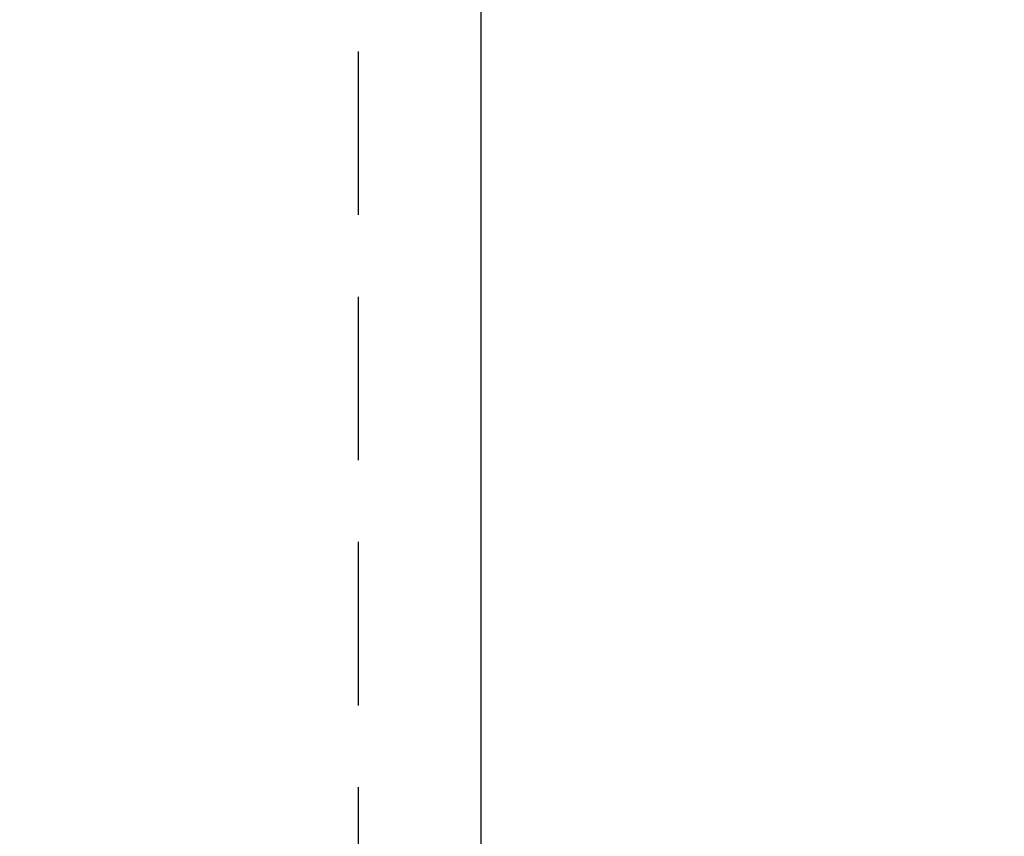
# Model space of a CAD drawing. Header units: feet. Extents: x -114 to 1432, y 355 to 669.
# Tile 76 of 197: x 173.64 to 175.15, y 464.52 to 465.77. Entities that reach past the tile are written whole.
import ezdxf
from ezdxf import colors
from ezdxf.entities.mleader import LeaderData, LeaderLine
from ezdxf.math import Vec2, Vec3

# ---------------------------------------------------------------- set-up
doc = ezdxf.new("R2010")
doc.units = ezdxf.units.FT
doc.header["$MEASUREMENT"] = 0
doc.linetypes.add('DOT', pattern=[0.25, 0, -0.25])
doc.linetypes.add('HIDDEN', pattern=[0.375, 0.25, -0.125])
for name, color, linetype in [('A-BULLETINBOARD', 3, 'Continuous'), ('A-HIDDEN', 8, 'DOT'), ('A-POSTS&BEAMS', 5, 'Continuous'), ('G-ANNO-TXT', 7, 'Continuous')]:
    doc.layers.add(name, color=color, linetype=linetype)
doc.styles.add('Arial', font='arial.ttf')

msp = doc.modelspace()

# ---------------------------------------------------------------- linework, layer by layer
at = {"layer": 'A-BULLETINBOARD', "linetype": 'Continuous'}
msp.add_lwpolyline([(174.3503, 446.1584), (174.3503, 494.1584), (126.3503, 494.1584), (126.3503, 446.1584)], close=True, dxfattribs=at)
at = {"layer": 'A-HIDDEN', "linetype": 'HIDDEN'}
msp.add_lwpolyline([(174.1628, 446.3459), (174.1628, 493.9709), (126.5378, 493.9709), (126.5378, 446.3459)], close=True, dxfattribs=at)
at = {"layer": 'A-POSTS&BEAMS'}
msp.add_lwpolyline([(174.3503, 442.6803), (174.3503, 506.1584), (181.8503, 506.1584), (181.8503, 442.7076)], dxfattribs=at)

# ---------------------------------------------------------------- leaders
at = {"layer": 'G-ANNO-TXT'}
ml = msp.add_multileader_mtext('Standard', dxfattribs=at)
ml.set_content('\\A1;{\\H0.7x;\\S3/16;}"%%Cx2.5" LAG\\PSCREW (TYP.)', color=7, style='Arial')
ml.set_leader_properties(color=2, linetype='ByLayer', lineweight=-1)
ml.build(insert=Vec2(0, 0))
ml.multileader.update_dxf_attribs({"dogleg_length": 0.125, "arrow_head_size": 2.88, "scale": 18})
ctx = ml.context
ctx.base_point, ctx.scale, ctx.char_height, ctx.arrow_head_size, ctx.landing_gap_size, ctx.plane_origin = Vec3(138.1359, 463.5541), 18, 2.34, 2.88, 1.8, Vec3(176.646, 476.1584)
ctx.text_align_type = 1
notes = []
notes.append((ctx, [(0, (1, 1, 0), (135.8859, 463.5541), (1, 0), 2.25, [(0, [(175.0408, 454.5516)], 0, []), (1, [(126.7848, 454.2633)], 0, [])])]))
ctx.mtext.insert, ctx.mtext.alignment, ctx.mtext.flow_direction = Vec3(151.0629, 465.0681), 2, 5
for ctx, leaders in notes:
    for number, flags, end, landing, length, lines in leaders:
        leader = LeaderData()
        leader.index, (leader.has_last_leader_line, leader.has_dogleg_vector, leader.attachment_direction) = number, flags
        leader.last_leader_point, leader.dogleg_vector, leader.dogleg_length = Vec3(end), Vec3(landing), length
        for number, points, colour, breaks in lines:
            line = LeaderLine()
            line.index, line.vertices, line.color, line.breaks = number, Vec3.list(points), colors.encode_raw_color(colour), breaks
            leader.lines.append(line)
        ctx.leaders.append(leader)

doc.saveas('drawing.dxf')
